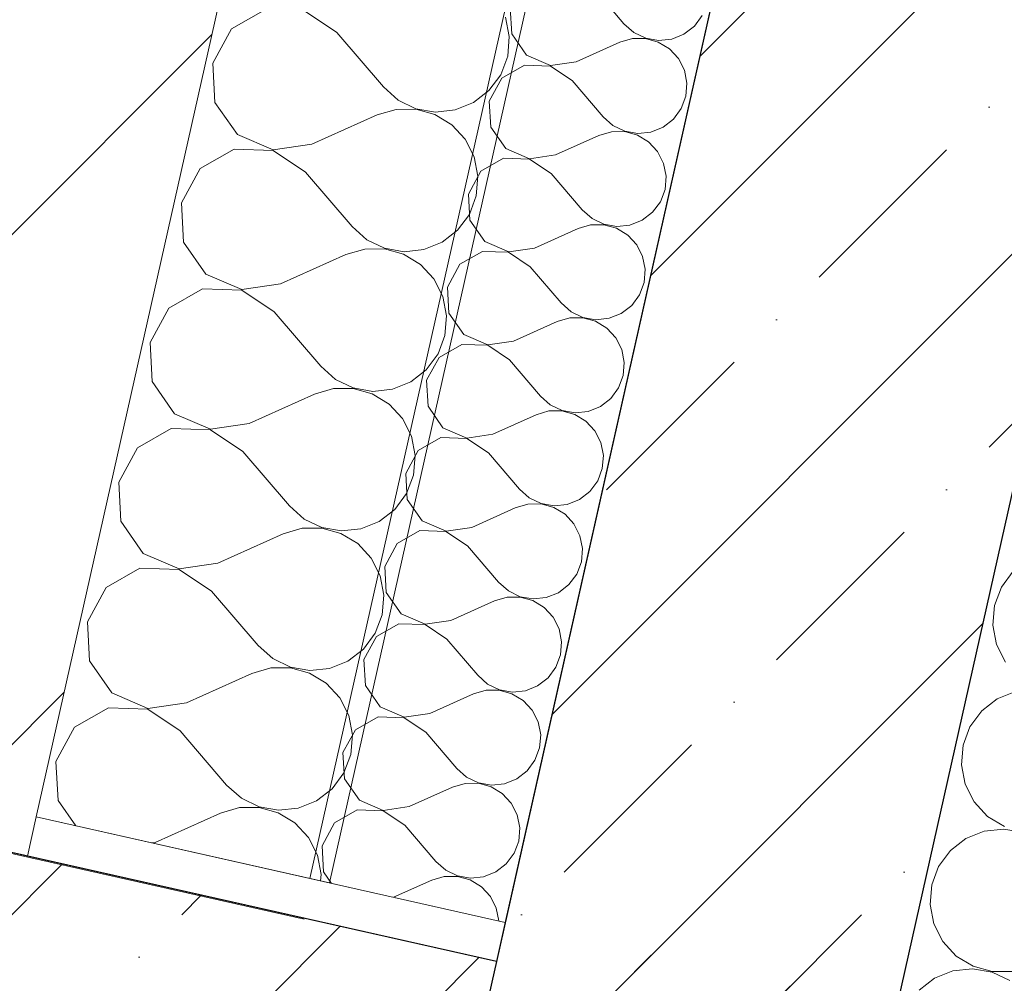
# Model space of a CAD drawing. Header units: millimetres. Extents: x -7218036 to -6523761, y 6117771 to 6337028.
# Tile 87 of 223: x -7146537 to -7146046, y 6128070 to 6128551. Entities that reach past the tile are written whole.
import ezdxf
from ezdxf.enums import TextEntityAlignment as Align

# ---------------------------------------------------------------- set-up
doc = ezdxf.new("R2010")
doc.units = ezdxf.units.MM
doc.header["$MEASUREMENT"] = 0
doc.linetypes.add('Штрихпунктирная', pattern=[670.277762, 352.777767, -176.388884, 0, -141.111112])
for name, color, linetype in [('АР-Стены_внешние_.АР', 7, 'Continuous'), ('АР-Стены_внутренние_пилоны.АР', 7, 'Continuous'), ('АР-Чертеж-Оси_Осевые размеры.АР', 7, 'Continuous'), ('АР-Чертеж-Размеры.АР', 7, 'Continuous')]:
    doc.layers.add(name, color=color, linetype=linetype)
for name, color, linetype, lineweight in [('АР-Стены_внешние_.АР_Ном._пера__1', 7, 'Continuous', 30), ('АР-Стены_внутренние_пилоны.АР_Ном._пера__1', 7, 'Continuous', 15), ('АР-Чертеж-Оси_Осевые размеры.АР_Ном._пера__120', 7, 'Continuous', 0), ('АР-Чертеж-Размеры.АР_Ном._пера__1', 7, 'Continuous', 0)]:
    doc.layers.add(name, color=color, linetype=linetype, lineweight=lineweight)
doc.styles.add('РЎР“Р•РќР•Р\xa0Р\x98Р\xa0_РЎРўР\x98Р›Р¬_2', font='GOTHIC.TTF')
doc.dimstyles.new('СГЕНЕРИР_СТИЛЬ__2', dxfattribs={"dimtxt": 150, "dimasz": 142.5, "dimexe": 0.18, "dimexo": 0.0625, "dimgap": 0, "dimtad": 1, "dimdec": 0, "dimzin": 0, "dimdsep": 46, "dimtxsty": 'РЎР“Р•РќР•Р\xa0Р\x98Р\xa0_РЎРўР\x98Р›Р¬_2', "dimblk": 'ARROWHEAD_6', "dimblk1": 'ARROWHEAD_6', "dimblk2": 'ARROWHEAD_6', "dimcen": 0.09, "dimse1": 1, "dimse2": 1, "dimclrd": 7, "dimclre": 7, "dimclrt": 7, "dimazin": 0, "dimtfac": 1, "dimtdec": 4, "dimtmove": 2, "dimatfit": 3, "dimfxl": 1, "dimtolj": 1, "dimtzin": 0, "dimarcsym": 0})
pattern_1 = [(45, (-6566190.34, 6562677.8), (-84.852814, 84.852814), []), (45, (-6566232.77, 6562720.22), (-84.852814, 84.852814), [90, -30, 0, -30])]
pattern_2 = [(45, (-6566190.34, 6562677.8), (-127.279217, 127.279217), [])]

# ---------------------------------------------------------------- blocks, each defined once
blk = doc.blocks.new('Стена_8_7', base_point=(-7146020.98, 6128018.44))
at = {"layer": 'АР-Стены_внешние_.АР', "linetype": 'Continuous', "lineweight": 0, "true_color": 0x000000}
h = blk.add_hatch(dxfattribs=at)
h.set_pattern_fill('БЛОКИ_БЕТОННЫЕ_ЭФФЕКТИВН_76', color=18, style=0, pattern_type=2)
h.set_pattern_definition([(45, (-6566190.34, 6562677.8), (-127.27922, 127.27922), [])])
h.paths.add_polyline_path([(-7146299.05, 6128080.89), (-7147079.72, 6128256.21), (-7147123.55, 6128061.07), (-7146342.88, 6127885.75)])
h = blk.add_hatch(dxfattribs=at)
h.set_pattern_fill('ШТУКАТУРКА__ГИПС_01_0007', color=18, style=0, pattern_type=2)
h.set_pattern_definition([(45, (-6566190.34, 6563027.8), (-111.369318, 111.369318), [0, -105, 0, -157.5]), (110, (-6565840.34, 6563027.8), (148.001588, 53.868173), [0, -77, 0, -133])])
h.paths.add_polyline_path([(-7146294.67, 6128100.4), (-7146528.86, 6128153), (-7146533.24, 6128133.48), (-7146299.05, 6128080.89)])
at = {"layer": 'АР-Стены_внешние_.АР_Ном._пера__1', "color": 7, "linetype": 'Continuous', "lineweight": 15}
for p, q in [((-7146728.38, 6128177.31), (-7146533.24, 6128133.48)), ((-7146533.24, 6128133.48), (-7146528.86, 6128153)), ((-7146299.05, 6128080.89), (-7146533.24, 6128133.48))]:
    blk.add_line(p, q, dxfattribs=at)
at = {"layer": 'АР-Стены_внешние_.АР_Ном._пера__1', "color": 7, "linetype": 'Continuous', "lineweight": 30}
for p, q in [((-7146294.67, 6128100.4), (-7146299.05, 6128080.89)), ((-7146299.05, 6128080.89), (-7146342.88, 6127885.75))]:
    blk.add_line(p, q, dxfattribs=at)
at = {"layer": 'АР-Стены_внешние_.АР_Ном._пера__1', "color": 7, "linetype": 'Continuous', "lineweight": 0, "flags": 128}
blk.add_lwpolyline([(-7146294.67, 6128100.4), (-7146528.86, 6128153)], dxfattribs=at)
blk = doc.blocks.new('Стена_56_7', base_point=(-7146320.96, 6127983.32))
at = {"layer": 'АР-Стены_внутренние_пилоны.АР', "linetype": 'Continuous', "lineweight": 0, "true_color": 0x000000}
h = blk.add_hatch(dxfattribs=at)
h.set_pattern_fill('ЖЕЛЕЗОБЕТОН__PROJECT__0007', color=18, style=0, pattern_type=2)
h.set_pattern_definition(pattern_1)
h.paths.add_polyline_path([(-7146299.05, 6128080.89), (-7147079.72, 6128256.21), (-7147123.55, 6128061.07), (-7146342.88, 6127885.75)])
h = blk.add_hatch(dxfattribs=at)
h.set_pattern_fill('ЖЕЛЕЗОБЕТОН__PROJECT__0007', color=18, style=0, pattern_type=2)
h.set_pattern_definition(pattern_1)
h.paths.add_polyline_path([(-7146342.88, 6127885.75), (-7146147.74, 6127841.92), (-7146299.05, 6128080.89)])
h = blk.add_hatch(dxfattribs=at)
h.set_pattern_fill('ЖЕЛЕЗОБЕТОН__PROJECT__0007', color=18, style=0, pattern_type=2)
h.set_pattern_definition(pattern_1)
h.paths.add_polyline_path([(-7146103.91, 6128037.06), (-7146299.05, 6128080.89), (-7146147.74, 6127841.92)])
at = {"layer": 'АР-Стены_внутренние_пилоны.АР_Ном._пера__1', "color": 7, "linetype": 'Continuous', "lineweight": 30, "flags": 128}
blk.add_lwpolyline([(-7146299.05, 6128080.89), (-7147079.72, 6128256.21)], dxfattribs=at)
blk = doc.blocks.new('Стена_112_7', base_point=(-7146630.81, 6128155.39))
at = {"layer": 'АР-Стены_внешние_.АР', "linetype": 'Continuous', "lineweight": 0, "true_color": 0x000000}
h = blk.add_hatch(dxfattribs=at)
h.set_pattern_fill('БЛОКИ_БЕТОННЫЕ_ЭФФЕКТИВН_7E', color=18, style=0, pattern_type=2)
h.set_pattern_definition(pattern_2)
h.paths.add_polyline_path([(-7146472.03, 6129318.68), (-7146723.99, 6128196.82), (-7146528.86, 6128153), (-7146276.89, 6129274.85)])
h = blk.add_hatch(dxfattribs=at)
h.set_pattern_fill('БЛОКИ_БЕТОННЫЕ_ЭФФЕКТИВН_7E', color=18, style=0, pattern_type=2)
h.set_pattern_definition(pattern_2)
h.paths.add_polyline_path([(-7146528.86, 6128153), (-7146723.99, 6128196.82), (-7146728.38, 6128177.31), (-7146533.24, 6128133.48)])
at = {"layer": 'АР-Стены_внешние_.АР_Ном._пера__1', "color": 7, "linetype": 'Continuous', "lineweight": 15}
for p, q in [((-7146728.38, 6128177.31), (-7146533.24, 6128133.48)), ((-7146533.24, 6128133.48), (-7146528.86, 6128153))]:
    blk.add_line(p, q, dxfattribs=at)
at = {"layer": 'АР-Стены_внешние_.АР_Ном._пера__1', "color": 7, "linetype": 'Continuous', "lineweight": 15, "flags": 128}
blk.add_lwpolyline([(-7146528.86, 6128153), (-7146325.1, 6129060.2)], dxfattribs=at)
blk = doc.blocks.new('*X275', base_point=(-6566190.34, 6562677.79))
at = {"layer": 'АР-Стены_внешние_.АР_Ном._пера__1', "color": 7, "linetype": 'Continuous', "lineweight": 0}
for p, q in [((-7146041.2, 6128275.64), (-7146047.06, 6128267.71)), ((-7146047.06, 6128267.71), (-7146050.52, 6128258.49)), ((-7146050.52, 6128258.49), (-7146051.33, 6128248.67)), ((-7146051.33, 6128248.67), (-7146049.43, 6128239)), ((-7146049.43, 6128239), (-7146044.96, 6128230.22)), ((-7146039.91, 6128215.64), (-7146049.06, 6128211.97)), ((-7146049.06, 6128211.97), (-7146056.86, 6128205.95)), ((-7146056.86, 6128205.95), (-7146062.71, 6128198.02)), ((-7146062.71, 6128198.02), (-7146066.17, 6128188.8)), ((-7146066.17, 6128188.8), (-7146066.99, 6128178.98)), ((-7146066.99, 6128178.98), (-7146065.08, 6128169.31)), ((-7146065.08, 6128169.31), (-7146060.61, 6128160.53)), ((-7146060.61, 6128160.53), (-7146053.91, 6128153.3)), ((-7146053.91, 6128153.3), (-7146045.49, 6128148.19)), ((-7146055.56, 6128145.95), (-7146064.71, 6128142.28)), ((-7146045.76, 6128146.97), (-7146055.56, 6128145.95)), ((-7146036.06, 6128145.28), (-7146045.76, 6128146.97)), ((-7146064.71, 6128142.28), (-7146072.51, 6128136.26)), ((-7146072.51, 6128136.26), (-7146078.36, 6128128.33)), ((-7146078.36, 6128128.33), (-7146081.83, 6128119.11)), ((-7146081.83, 6128119.11), (-7146082.64, 6128109.29)), ((-7146082.64, 6128109.29), (-7146080.74, 6128099.62)), ((-7146080.74, 6128099.62), (-7146076.27, 6128090.84)), ((-7146076.27, 6128090.84), (-7146069.56, 6128083.61)), ((-7146069.56, 6128083.61), (-7146061.14, 6128078.49)), ((-7146071.22, 6128076.25), (-7146080.36, 6128072.59)), ((-7146061.42, 6128077.28), (-7146071.22, 6128076.25)), ((-7146051.71, 6128075.59), (-7146061.42, 6128077.28)), ((-7146061.14, 6128078.49), (-7146051.65, 6128075.87)), ((-7146042.83, 6128071.31), (-7146051.71, 6128075.59)), ((-7146051.65, 6128075.87), (-7146041.79, 6128075.94)), ((-7146080.36, 6128072.59), (-7146088.16, 6128066.56))]:
    blk.add_line(p, q, dxfattribs=at)
blk = doc.blocks.new('Стена_117_7', base_point=(-7145790.93, 6129042.72))
at = {"layer": 'АР-Стены_внешние_.АР_Ном._пера__1', "color": 7, "linetype": 'Continuous', "lineweight": 0, "flags": 128}
blk.add_lwpolyline([(-7145928.65, 6128817.42), (-7146099.53, 6128056.58)], dxfattribs=at)
at = {"layer": 'АР-Стены_внешние_.АР', "color": 7, "lineweight": 0}
blk.add_blockref('*X275', (-6566190.34, 6562677.79), dxfattribs=at)
blk = doc.blocks.new('Стена_131_7', base_point=(-7146320.96, 6127983.32))
at = {"layer": 'АР-Стены_внешние_.АР', "linetype": 'Continuous', "lineweight": 0, "true_color": 0x000000}
h = blk.add_hatch(dxfattribs=at)
h.set_pattern_fill('ЖЕЛЕЗОБЕТОН__PROJECT__0007', color=18, style=0, pattern_type=2)
h.set_pattern_definition(pattern_1)
h.paths.add_polyline_path([(-7146299.05, 6128080.89), (-7146103.91, 6128037.06), (-7145851.96, 6129158.92), (-7146047.1, 6129202.75)])
h = blk.add_hatch(dxfattribs=at)
h.set_pattern_fill('ЖЕЛЕЗОБЕТОН__PROJECT__0007', color=18, style=0, pattern_type=2)
h.set_pattern_definition(pattern_1)
h.paths.add_polyline_path([(-7146099.53, 6128056.58), (-7146294.67, 6128100.4), (-7146299.05, 6128080.89), (-7146103.91, 6128037.06)])
h = blk.add_hatch(dxfattribs=at)
h.set_pattern_fill('ЖЕЛЕЗОБЕТОН__PROJECT__0007', color=18, style=0, pattern_type=2)
h.set_pattern_definition(pattern_1)
h.paths.add_polyline_path([(-7146103.91, 6128037.06), (-7146299.05, 6128080.89), (-7146342.88, 6127885.75), (-7146147.74, 6127841.92)])
at = {"layer": 'АР-Стены_внешние_.АР_Ном._пера__1', "color": 7, "linetype": 'Continuous', "lineweight": 30}
for p, q in [((-7146294.67, 6128100.4), (-7146299.05, 6128080.89)), ((-7146299.05, 6128080.89), (-7146342.88, 6127885.75))]:
    blk.add_line(p, q, dxfattribs=at)
at = {"layer": 'АР-Стены_внешние_.АР_Ном._пера__1', "color": 7, "linetype": 'Continuous', "lineweight": 30, "flags": 128}
for points in [[(-7146047.1, 6129202.75), (-7146299.05, 6128080.89)], [(-7146103.91, 6128037.06), (-7145851.96, 6129158.92)]]:
    blk.add_lwpolyline(points, dxfattribs=at)
blk = doc.blocks.new('*X303', base_point=(-6566190.34, 6562677.79))
at = {"layer": 'АР-Стены_внешние_.АР_Ном._пера__1', "color": 7, "linetype": 'Continuous', "lineweight": 0}
for p, q in [((-7146414.45, 6128555.99), (-7146431.39, 6128546.3)), ((-7146378.7, 6128544.5), (-7146394.94, 6128555.32)), ((-7146292.69, 6128542.51), (-7146294.59, 6128552.18)), ((-7146431.39, 6128546.3), (-7146440.71, 6128529.15)), ((-7146378.7, 6128544.5), (-7146355.52, 6128517.33)), ((-7146293.5, 6128532.69), (-7146292.69, 6128542.51)), ((-7146296.97, 6128523.46), (-7146293.5, 6128532.69)), ((-7146440.71, 6128529.15), (-7146439.62, 6128509.66)), ((-7146302.82, 6128515.54), (-7146296.97, 6128523.46)), ((-7146355.52, 6128517.33), (-7146348.15, 6128510.79)), ((-7146310.62, 6128509.51), (-7146302.82, 6128515.54)), ((-7146439.62, 6128509.66), (-7146428.45, 6128493.65)), ((-7146348.15, 6128510.79), (-7146339.27, 6128506.51)), ((-7146319.77, 6128505.85), (-7146310.62, 6128509.51)), ((-7146391.22, 6128488.75), (-7146358.65, 6128503.39)), ((-7146349.19, 6128506.16), (-7146358.65, 6128503.39)), ((-7146339.34, 6128506.23), (-7146349.19, 6128506.16)), ((-7146329.84, 6128503.61), (-7146339.34, 6128506.23)), ((-7146339.27, 6128506.51), (-7146329.57, 6128504.82)), ((-7146321.42, 6128498.49), (-7146329.84, 6128503.61)), ((-7146329.57, 6128504.82), (-7146319.77, 6128505.85)), ((-7146314.72, 6128491.26), (-7146321.42, 6128498.49)), ((-7146428.45, 6128493.65), (-7146410.53, 6128485.91)), ((-7146410.53, 6128485.91), (-7146391.22, 6128488.75)), ((-7146310.24, 6128482.48), (-7146314.72, 6128491.26)), ((-7146430.1, 6128486.29), (-7146447.05, 6128476.6)), ((-7146410.6, 6128485.63), (-7146430.1, 6128486.29)), ((-7146394.35, 6128474.81), (-7146410.6, 6128485.63)), ((-7146308.34, 6128472.81), (-7146310.24, 6128482.48)), ((-7146447.05, 6128476.6), (-7146456.37, 6128459.45)), ((-7146394.35, 6128474.81), (-7146371.17, 6128447.64)), ((-7146309.16, 6128462.99), (-7146308.34, 6128472.81)), ((-7146312.62, 6128453.77), (-7146309.16, 6128462.99)), ((-7146456.37, 6128459.45), (-7146455.28, 6128439.96)), ((-7146318.47, 6128445.84), (-7146312.62, 6128453.77)), ((-7146371.17, 6128447.64), (-7146363.8, 6128441.1)), ((-7146326.27, 6128439.82), (-7146318.47, 6128445.84)), ((-7146455.28, 6128439.96), (-7146444.1, 6128423.96)), ((-7146363.8, 6128441.1), (-7146354.93, 6128436.82)), ((-7146335.42, 6128436.15), (-7146326.27, 6128439.82)), ((-7146406.87, 6128419.05), (-7146374.3, 6128433.7)), ((-7146364.84, 6128436.46), (-7146374.3, 6128433.7)), ((-7146354.99, 6128436.54), (-7146364.84, 6128436.46)), ((-7146345.49, 6128433.91), (-7146354.99, 6128436.54)), ((-7146354.93, 6128436.82), (-7146345.22, 6128435.13)), ((-7146337.07, 6128428.8), (-7146345.49, 6128433.91)), ((-7146345.22, 6128435.13), (-7146335.42, 6128436.15)), ((-7146330.37, 6128421.57), (-7146337.07, 6128428.8)), ((-7146444.1, 6128423.96), (-7146426.19, 6128416.22)), ((-7146426.19, 6128416.22), (-7146406.87, 6128419.05)), ((-7146325.9, 6128412.79), (-7146330.37, 6128421.57)), ((-7146445.76, 6128416.6), (-7146462.7, 6128406.91)), ((-7146426.25, 6128415.94), (-7146445.76, 6128416.6)), ((-7146410, 6128405.12), (-7146426.25, 6128415.94)), ((-7146324, 6128403.12), (-7146325.9, 6128412.79)), ((-7146462.7, 6128406.91), (-7146472.02, 6128389.76)), ((-7146410, 6128405.12), (-7146386.82, 6128377.95)), ((-7146324.81, 6128393.3), (-7146324, 6128403.12)), ((-7146472.02, 6128389.76), (-7146470.93, 6128370.27)), ((-7146328.27, 6128384.08), (-7146324.81, 6128393.3)), ((-7146334.13, 6128376.15), (-7146328.27, 6128384.08)), ((-7146386.82, 6128377.95), (-7146379.45, 6128371.4)), ((-7146341.92, 6128370.13), (-7146334.13, 6128376.15)), ((-7146470.93, 6128370.27), (-7146459.76, 6128354.27)), ((-7146379.45, 6128371.4), (-7146370.58, 6128367.13)), ((-7146351.07, 6128366.46), (-7146341.92, 6128370.13)), ((-7146380.49, 6128366.77), (-7146389.95, 6128364.01)), ((-7146370.64, 6128366.84), (-7146380.49, 6128366.77)), ((-7146361.14, 6128364.22), (-7146370.64, 6128366.84)), ((-7146370.58, 6128367.13), (-7146360.87, 6128365.43)), ((-7146360.87, 6128365.43), (-7146351.07, 6128366.46)), ((-7146422.53, 6128349.36), (-7146389.95, 6128364.01)), ((-7146352.72, 6128359.1), (-7146361.14, 6128364.22)), ((-7146346.02, 6128351.88), (-7146352.72, 6128359.1)), ((-7146459.76, 6128354.27), (-7146441.84, 6128346.53)), ((-7146341.55, 6128343.1), (-7146346.02, 6128351.88)), ((-7146461.41, 6128346.91), (-7146478.35, 6128337.22)), ((-7146441.9, 6128346.24), (-7146461.41, 6128346.91)), ((-7146425.66, 6128335.42), (-7146441.9, 6128346.24)), ((-7146441.84, 6128346.53), (-7146422.53, 6128349.36)), ((-7146339.65, 6128333.43), (-7146341.55, 6128343.1)), ((-7146478.35, 6128337.22), (-7146487.67, 6128320.07)), ((-7146425.66, 6128335.42), (-7146402.48, 6128308.25)), ((-7146340.46, 6128323.61), (-7146339.65, 6128333.43)), ((-7146343.93, 6128314.38), (-7146340.46, 6128323.61)), ((-7146487.67, 6128320.07), (-7146486.58, 6128300.58)), ((-7146349.78, 6128306.46), (-7146343.93, 6128314.38)), ((-7146402.48, 6128308.25), (-7146395.11, 6128301.71)), ((-7146357.58, 6128300.43), (-7146349.78, 6128306.46)), ((-7146486.58, 6128300.58), (-7146475.41, 6128284.57)), ((-7146395.11, 6128301.71), (-7146386.23, 6128297.43)), ((-7146396.15, 6128297.08), (-7146405.61, 6128294.32)), ((-7146386.29, 6128297.15), (-7146396.15, 6128297.08)), ((-7146376.8, 6128294.53), (-7146386.29, 6128297.15)), ((-7146386.23, 6128297.43), (-7146376.52, 6128295.74)), ((-7146376.52, 6128295.74), (-7146366.72, 6128296.77)), ((-7146366.72, 6128296.77), (-7146357.58, 6128300.43)), ((-7146438.18, 6128279.67), (-7146405.61, 6128294.32)), ((-7146368.38, 6128289.41), (-7146376.8, 6128294.53)), ((-7146361.67, 6128282.19), (-7146368.38, 6128289.41)), ((-7146475.41, 6128284.57), (-7146457.49, 6128276.83)), ((-7146357.2, 6128273.41), (-7146361.67, 6128282.19)), ((-7146477.06, 6128277.22), (-7146494.01, 6128267.53)), ((-7146457.55, 6128276.55), (-7146477.06, 6128277.22)), ((-7146441.31, 6128265.73), (-7146457.55, 6128276.55)), ((-7146457.49, 6128276.83), (-7146438.18, 6128279.67)), ((-7146355.3, 6128263.74), (-7146357.2, 6128273.41)), ((-7146494.01, 6128267.53), (-7146503.32, 6128250.38)), ((-7146441.31, 6128265.73), (-7146418.13, 6128238.56)), ((-7146356.11, 6128253.92), (-7146355.3, 6128263.74)), ((-7146359.58, 6128244.69), (-7146356.11, 6128253.92)), ((-7146503.32, 6128250.38), (-7146502.23, 6128230.89)), ((-7146365.43, 6128236.77), (-7146359.58, 6128244.69)), ((-7146418.13, 6128238.56), (-7146410.76, 6128232.02)), ((-7146373.23, 6128230.74), (-7146365.43, 6128236.77)), ((-7146410.76, 6128232.02), (-7146401.88, 6128227.74)), ((-7146502.23, 6128230.89), (-7146491.06, 6128214.88)), ((-7146411.8, 6128227.39), (-7146421.26, 6128224.62)), ((-7146401.95, 6128227.46), (-7146411.8, 6128227.39)), ((-7146392.45, 6128224.84), (-7146401.95, 6128227.46)), ((-7146401.88, 6128227.74), (-7146392.18, 6128226.05)), ((-7146392.18, 6128226.05), (-7146382.38, 6128227.08)), ((-7146382.38, 6128227.08), (-7146373.23, 6128230.74)), ((-7146453.83, 6128209.98), (-7146421.26, 6128224.62)), ((-7146384.03, 6128219.72), (-7146392.45, 6128224.84)), ((-7146377.33, 6128212.49), (-7146384.03, 6128219.72)), ((-7146491.06, 6128214.88), (-7146473.14, 6128207.14)), ((-7146372.86, 6128203.71), (-7146377.33, 6128212.49)), ((-7146492.71, 6128207.52), (-7146509.66, 6128197.83)), ((-7146473.21, 6128206.86), (-7146492.71, 6128207.52)), ((-7146473.14, 6128207.14), (-7146453.83, 6128209.98)), ((-7146456.96, 6128196.04), (-7146473.21, 6128206.86)), ((-7146370.95, 6128194.04), (-7146372.86, 6128203.71)), ((-7146509.66, 6128197.83), (-7146518.98, 6128180.68)), ((-7146456.96, 6128196.04), (-7146433.78, 6128168.87)), ((-7146371.77, 6128184.22), (-7146370.95, 6128194.04)), ((-7146375.23, 6128175), (-7146371.77, 6128184.22)), ((-7146518.98, 6128180.68), (-7146517.89, 6128161.19)), ((-7146381.08, 6128167.07), (-7146375.23, 6128175)), ((-7146433.78, 6128168.87), (-7146426.41, 6128162.33)), ((-7146388.88, 6128161.05), (-7146381.08, 6128167.07)), ((-7146517.89, 6128161.19), (-7146509.06, 6128148.55)), ((-7146426.41, 6128162.33), (-7146417.54, 6128158.05)), ((-7146417.54, 6128158.05), (-7146407.83, 6128156.36)), ((-7146398.03, 6128157.38), (-7146388.88, 6128161.05)), ((-7146469.48, 6128140.28), (-7146436.91, 6128154.93)), ((-7146427.45, 6128157.69), (-7146436.91, 6128154.93)), ((-7146417.6, 6128157.77), (-7146427.45, 6128157.69)), ((-7146408.1, 6128155.14), (-7146417.6, 6128157.77)), ((-7146399.68, 6128150.03), (-7146408.1, 6128155.14)), ((-7146407.83, 6128156.36), (-7146398.03, 6128157.38)), ((-7146392.98, 6128142.8), (-7146399.68, 6128150.03)), ((-7146471.15, 6128140.04), (-7146469.48, 6128140.28)), ((-7146388.51, 6128134.02), (-7146392.98, 6128142.8)), ((-7146386.61, 6128124.35), (-7146388.51, 6128134.02)), ((-7146386.87, 6128121.11), (-7146386.61, 6128124.35))]:
    blk.add_line(p, q, dxfattribs=at)
blk = doc.blocks.new('Стена_132_7', base_point=(-7146382.5, 6128120.13))
at = {"layer": 'АР-Стены_внешние_.АР_Ном._пера__1', "color": 7, "linetype": 'Continuous', "lineweight": 0, "flags": 128}
for points in [[(-7146325.1, 6129060.2), (-7146528.85, 6128153)], [(-7146382.5, 6128120.13), (-7146178.75, 6129027.33)], [(-7146528.85, 6128153), (-7146382.5, 6128120.13)]]:
    blk.add_lwpolyline(points, dxfattribs=at)
at = {"layer": 'АР-Стены_внешние_.АР', "color": 7, "lineweight": 0}
blk.add_blockref('*X303', (-6566190.34, 6562677.79), dxfattribs=at)
blk = doc.blocks.new('*X305', base_point=(-6566190.34, 6562677.79))
at = {"layer": 'АР-Стены_внешние_.АР_Ном._пера__1', "color": 7, "linetype": 'Continuous', "lineweight": 0}
for p, q in [((-7146250.88, 6128567.04), (-7146235.43, 6128548.93)), ((-7146292.23, 6128556.8), (-7146291.5, 6128543.81)), ((-7146200.3, 6128547.73), (-7146196.4, 6128553.01)), ((-7146235.43, 6128548.93), (-7146230.52, 6128544.57)), ((-7146205.5, 6128543.71), (-7146200.3, 6128547.73)), ((-7146291.5, 6128543.81), (-7146284.05, 6128533.14)), ((-7146231.21, 6128541.48), (-7146237.52, 6128539.63)), ((-7146224.64, 6128541.52), (-7146231.21, 6128541.48)), ((-7146230.52, 6128544.57), (-7146224.6, 6128541.71)), ((-7146218.31, 6128539.78), (-7146224.64, 6128541.52)), ((-7146224.6, 6128541.71), (-7146218.13, 6128540.59)), ((-7146211.59, 6128541.27), (-7146205.5, 6128543.71)), ((-7146259.23, 6128529.87), (-7146237.52, 6128539.63)), ((-7146212.7, 6128536.36), (-7146218.31, 6128539.78)), ((-7146218.13, 6128540.59), (-7146211.59, 6128541.27)), ((-7146284.05, 6128533.14), (-7146272.11, 6128527.98)), ((-7146208.23, 6128531.55), (-7146212.7, 6128536.36)), ((-7146205.25, 6128525.69), (-7146208.23, 6128531.55)), ((-7146285.15, 6128528.24), (-7146296.45, 6128521.77)), ((-7146272.15, 6128527.79), (-7146285.15, 6128528.24)), ((-7146261.32, 6128520.58), (-7146272.15, 6128527.79)), ((-7146272.11, 6128527.98), (-7146259.23, 6128529.87)), ((-7146296.45, 6128521.77), (-7146302.66, 6128510.34)), ((-7146203.98, 6128519.25), (-7146205.25, 6128525.69)), ((-7146261.32, 6128520.58), (-7146245.86, 6128502.47)), ((-7146204.52, 6128512.7), (-7146203.98, 6128519.25)), ((-7146206.83, 6128506.55), (-7146204.52, 6128512.7)), ((-7146302.66, 6128510.34), (-7146301.94, 6128497.35)), ((-7146245.86, 6128502.47), (-7146240.95, 6128498.1)), ((-7146210.73, 6128501.27), (-7146206.83, 6128506.55)), ((-7146301.94, 6128497.35), (-7146294.49, 6128486.68)), ((-7146240.95, 6128498.1), (-7146235.03, 6128495.25)), ((-7146222.03, 6128494.81), (-7146215.93, 6128497.25)), ((-7146215.93, 6128497.25), (-7146210.73, 6128501.27)), ((-7146269.67, 6128483.41), (-7146247.95, 6128493.17)), ((-7146241.65, 6128495.01), (-7146247.95, 6128493.17)), ((-7146235.08, 6128495.06), (-7146241.65, 6128495.01)), ((-7146228.74, 6128493.31), (-7146235.08, 6128495.06)), ((-7146235.03, 6128495.25), (-7146228.56, 6128494.12)), ((-7146223.13, 6128489.9), (-7146228.74, 6128493.31)), ((-7146228.56, 6128494.12), (-7146222.03, 6128494.81)), ((-7146218.66, 6128485.09), (-7146223.13, 6128489.9)), ((-7146294.49, 6128486.68), (-7146282.54, 6128481.52)), ((-7146282.54, 6128481.52), (-7146269.67, 6128483.41)), ((-7146215.68, 6128479.23), (-7146218.66, 6128485.09)), ((-7146295.59, 6128481.77), (-7146306.88, 6128475.31)), ((-7146282.58, 6128481.33), (-7146295.59, 6128481.77)), ((-7146271.75, 6128474.12), (-7146282.58, 6128481.33)), ((-7146214.41, 6128472.79), (-7146215.68, 6128479.23)), ((-7146306.88, 6128475.31), (-7146313.1, 6128463.88)), ((-7146271.75, 6128474.12), (-7146256.3, 6128456)), ((-7146214.96, 6128466.24), (-7146214.41, 6128472.79)), ((-7146313.1, 6128463.88), (-7146312.37, 6128450.89)), ((-7146217.27, 6128460.09), (-7146214.96, 6128466.24)), ((-7146221.17, 6128454.81), (-7146217.27, 6128460.09)), ((-7146256.3, 6128456), (-7146251.39, 6128451.64)), ((-7146226.37, 6128450.79), (-7146221.17, 6128454.81)), ((-7146312.37, 6128450.89), (-7146304.92, 6128440.22)), ((-7146252.08, 6128448.55), (-7146258.39, 6128446.71)), ((-7146245.51, 6128448.6), (-7146252.08, 6128448.55)), ((-7146251.39, 6128451.64), (-7146245.47, 6128448.79)), ((-7146239.18, 6128446.85), (-7146245.51, 6128448.6)), ((-7146245.47, 6128448.79), (-7146239, 6128447.66)), ((-7146239, 6128447.66), (-7146232.46, 6128448.35)), ((-7146232.46, 6128448.35), (-7146226.37, 6128450.79)), ((-7146280.1, 6128436.95), (-7146258.39, 6128446.71)), ((-7146233.57, 6128443.44), (-7146239.18, 6128446.85)), ((-7146229.1, 6128438.62), (-7146233.57, 6128443.44)), ((-7146304.92, 6128440.22), (-7146292.98, 6128435.06)), ((-7146226.12, 6128432.77), (-7146229.1, 6128438.62)), ((-7146306.02, 6128435.31), (-7146317.32, 6128428.85)), ((-7146293.02, 6128434.87), (-7146306.02, 6128435.31)), ((-7146282.19, 6128427.65), (-7146293.02, 6128434.87)), ((-7146292.98, 6128435.06), (-7146280.1, 6128436.95)), ((-7146317.32, 6128428.85), (-7146323.53, 6128417.42)), ((-7146224.85, 6128426.33), (-7146226.12, 6128432.77)), ((-7146282.19, 6128427.65), (-7146266.73, 6128409.54)), ((-7146225.39, 6128419.78), (-7146224.85, 6128426.33)), ((-7146227.7, 6128413.63), (-7146225.39, 6128419.78)), ((-7146323.53, 6128417.42), (-7146322.81, 6128404.43)), ((-7146231.6, 6128408.34), (-7146227.7, 6128413.63)), ((-7146266.73, 6128409.54), (-7146261.82, 6128405.18)), ((-7146322.81, 6128404.43), (-7146315.36, 6128393.76)), ((-7146261.82, 6128405.18), (-7146255.9, 6128402.33)), ((-7146242.9, 6128401.88), (-7146236.8, 6128404.33)), ((-7146236.8, 6128404.33), (-7146231.6, 6128408.34)), ((-7146290.54, 6128390.49), (-7146268.82, 6128400.25)), ((-7146262.52, 6128402.09), (-7146268.82, 6128400.25)), ((-7146255.95, 6128402.14), (-7146262.52, 6128402.09)), ((-7146249.61, 6128400.39), (-7146255.95, 6128402.14)), ((-7146255.9, 6128402.33), (-7146249.43, 6128401.2)), ((-7146244, 6128396.98), (-7146249.61, 6128400.39)), ((-7146249.43, 6128401.2), (-7146242.9, 6128401.88)), ((-7146239.53, 6128392.16), (-7146244, 6128396.98)), ((-7146315.36, 6128393.76), (-7146303.41, 6128388.59)), ((-7146303.41, 6128388.59), (-7146290.54, 6128390.49)), ((-7146236.55, 6128386.31), (-7146239.53, 6128392.16)), ((-7146316.46, 6128388.85), (-7146327.75, 6128382.39)), ((-7146303.45, 6128388.41), (-7146316.46, 6128388.85)), ((-7146292.62, 6128381.19), (-7146303.45, 6128388.41)), ((-7146235.28, 6128379.86), (-7146236.55, 6128386.31)), ((-7146327.75, 6128382.39), (-7146333.97, 6128370.96)), ((-7146292.62, 6128381.19), (-7146277.17, 6128363.08)), ((-7146235.83, 6128373.32), (-7146235.28, 6128379.86)), ((-7146333.97, 6128370.96), (-7146333.24, 6128357.96)), ((-7146238.14, 6128367.17), (-7146235.83, 6128373.32)), ((-7146242.04, 6128361.88), (-7146238.14, 6128367.17)), ((-7146277.17, 6128363.08), (-7146272.26, 6128358.72)), ((-7146247.24, 6128357.87), (-7146242.04, 6128361.88)), ((-7146333.24, 6128357.96), (-7146325.79, 6128347.29)), ((-7146272.95, 6128355.63), (-7146279.26, 6128353.79)), ((-7146266.38, 6128355.68), (-7146272.95, 6128355.63)), ((-7146272.26, 6128358.72), (-7146266.34, 6128355.87)), ((-7146260.05, 6128353.93), (-7146266.38, 6128355.68)), ((-7146266.34, 6128355.87), (-7146259.87, 6128354.74)), ((-7146259.87, 6128354.74), (-7146253.33, 6128355.42)), ((-7146253.33, 6128355.42), (-7146247.24, 6128357.87)), ((-7146300.97, 6128344.02), (-7146279.26, 6128353.79)), ((-7146254.44, 6128350.52), (-7146260.05, 6128353.93)), ((-7146249.97, 6128345.7), (-7146254.44, 6128350.52)), ((-7146325.79, 6128347.29), (-7146313.85, 6128342.13)), ((-7146246.99, 6128339.85), (-7146249.97, 6128345.7)), ((-7146326.89, 6128342.39), (-7146338.19, 6128335.93)), ((-7146313.89, 6128341.95), (-7146326.89, 6128342.39)), ((-7146303.06, 6128334.73), (-7146313.89, 6128341.95)), ((-7146313.85, 6128342.13), (-7146300.97, 6128344.02)), ((-7146245.72, 6128333.4), (-7146246.99, 6128339.85)), ((-7146338.19, 6128335.93), (-7146344.4, 6128324.49)), ((-7146303.06, 6128334.73), (-7146287.6, 6128316.62)), ((-7146246.26, 6128326.86), (-7146245.72, 6128333.4)), ((-7146248.57, 6128320.71), (-7146246.26, 6128326.86)), ((-7146344.4, 6128324.49), (-7146343.68, 6128311.5)), ((-7146252.47, 6128315.42), (-7146248.57, 6128320.71)), ((-7146287.6, 6128316.62), (-7146282.69, 6128312.26)), ((-7146257.67, 6128311.4), (-7146252.47, 6128315.42)), ((-7146343.68, 6128311.5), (-7146336.23, 6128300.83)), ((-7146282.69, 6128312.26), (-7146276.77, 6128309.4)), ((-7146263.77, 6128308.96), (-7146257.67, 6128311.4)), ((-7146311.41, 6128297.56), (-7146289.69, 6128307.33)), ((-7146283.39, 6128309.17), (-7146289.69, 6128307.33)), ((-7146276.82, 6128309.22), (-7146283.39, 6128309.17)), ((-7146270.48, 6128307.47), (-7146276.82, 6128309.22)), ((-7146276.77, 6128309.4), (-7146270.3, 6128308.28)), ((-7146264.87, 6128304.06), (-7146270.48, 6128307.47)), ((-7146270.3, 6128308.28), (-7146263.77, 6128308.96)), ((-7146336.23, 6128300.83), (-7146324.28, 6128295.67)), ((-7146260.4, 6128299.24), (-7146264.87, 6128304.06)), ((-7146337.33, 6128295.93), (-7146348.62, 6128289.47)), ((-7146324.32, 6128295.48), (-7146337.33, 6128295.93)), ((-7146324.28, 6128295.67), (-7146311.41, 6128297.56)), ((-7146257.42, 6128293.39), (-7146260.4, 6128299.24)), ((-7146313.49, 6128288.27), (-7146324.32, 6128295.48)), ((-7146256.15, 6128286.94), (-7146257.42, 6128293.39)), ((-7146348.62, 6128289.47), (-7146354.84, 6128278.03)), ((-7146313.49, 6128288.27), (-7146298.04, 6128270.16)), ((-7146256.7, 6128280.39), (-7146256.15, 6128286.94)), ((-7146354.84, 6128278.03), (-7146354.11, 6128265.04)), ((-7146259.01, 6128274.24), (-7146256.7, 6128280.39)), ((-7146262.91, 6128268.96), (-7146259.01, 6128274.24)), ((-7146298.04, 6128270.16), (-7146293.13, 6128265.8)), ((-7146268.11, 6128264.94), (-7146262.91, 6128268.96)), ((-7146354.11, 6128265.04), (-7146346.66, 6128254.37)), ((-7146293.82, 6128262.71), (-7146300.13, 6128260.86)), ((-7146287.25, 6128262.75), (-7146293.82, 6128262.71)), ((-7146293.13, 6128265.8), (-7146287.21, 6128262.94)), ((-7146280.92, 6128261.01), (-7146287.25, 6128262.75)), ((-7146287.21, 6128262.94), (-7146280.74, 6128261.82)), ((-7146280.74, 6128261.82), (-7146274.2, 6128262.5)), ((-7146274.2, 6128262.5), (-7146268.11, 6128264.94)), ((-7146321.84, 6128251.1), (-7146300.13, 6128260.86)), ((-7146275.31, 6128257.59), (-7146280.92, 6128261.01)), ((-7146270.84, 6128252.78), (-7146275.31, 6128257.59)), ((-7146346.66, 6128254.37), (-7146334.72, 6128249.21)), ((-7146267.86, 6128246.92), (-7146270.84, 6128252.78)), ((-7146347.76, 6128249.47), (-7146359.06, 6128243.01)), ((-7146334.76, 6128249.02), (-7146347.76, 6128249.47)), ((-7146323.93, 6128241.81), (-7146334.76, 6128249.02)), ((-7146334.72, 6128249.21), (-7146321.84, 6128251.1)), ((-7146266.59, 6128240.48), (-7146267.86, 6128246.92)), ((-7146359.06, 6128243.01), (-7146365.27, 6128231.57)), ((-7146323.93, 6128241.81), (-7146308.47, 6128223.7)), ((-7146267.13, 6128233.93), (-7146266.59, 6128240.48)), ((-7146269.44, 6128227.78), (-7146267.13, 6128233.93)), ((-7146365.27, 6128231.57), (-7146364.55, 6128218.58)), ((-7146273.34, 6128222.5), (-7146269.44, 6128227.78)), ((-7146308.47, 6128223.7), (-7146303.56, 6128219.33)), ((-7146278.54, 6128218.48), (-7146273.34, 6128222.5)), ((-7146364.55, 6128218.58), (-7146357.1, 6128207.91)), ((-7146303.56, 6128219.33), (-7146297.64, 6128216.48)), ((-7146284.64, 6128216.04), (-7146278.54, 6128218.48)), ((-7146332.28, 6128204.64), (-7146310.56, 6128214.4)), ((-7146304.26, 6128216.24), (-7146310.56, 6128214.4)), ((-7146297.69, 6128216.29), (-7146304.26, 6128216.24)), ((-7146291.35, 6128214.54), (-7146297.69, 6128216.29)), ((-7146297.64, 6128216.48), (-7146291.17, 6128215.35)), ((-7146285.74, 6128211.13), (-7146291.35, 6128214.54)), ((-7146291.17, 6128215.35), (-7146284.64, 6128216.04)), ((-7146357.1, 6128207.91), (-7146345.15, 6128202.75)), ((-7146281.27, 6128206.32), (-7146285.74, 6128211.13)), ((-7146358.2, 6128203), (-7146369.49, 6128196.54)), ((-7146345.19, 6128202.56), (-7146358.2, 6128203)), ((-7146334.36, 6128195.35), (-7146345.19, 6128202.56)), ((-7146345.15, 6128202.75), (-7146332.28, 6128204.64)), ((-7146278.29, 6128200.46), (-7146281.27, 6128206.32)), ((-7146277.02, 6128194.02), (-7146278.29, 6128200.46)), ((-7146369.49, 6128196.54), (-7146375.71, 6128185.11)), ((-7146334.36, 6128195.35), (-7146318.91, 6128177.23)), ((-7146277.57, 6128187.47), (-7146277.02, 6128194.02)), ((-7146279.88, 6128181.32), (-7146277.57, 6128187.47)), ((-7146375.71, 6128185.11), (-7146374.98, 6128172.12)), ((-7146283.78, 6128176.04), (-7146279.88, 6128181.32)), ((-7146318.91, 6128177.23), (-7146314, 6128172.87)), ((-7146314, 6128172.87), (-7146308.08, 6128170.02)), ((-7146288.98, 6128172.02), (-7146283.78, 6128176.04)), ((-7146374.98, 6128172.12), (-7146367.53, 6128161.45)), ((-7146342.71, 6128158.18), (-7146321, 6128167.94)), ((-7146314.69, 6128169.78), (-7146321, 6128167.94)), ((-7146308.12, 6128169.83), (-7146314.69, 6128169.78)), ((-7146301.79, 6128168.08), (-7146308.12, 6128169.83)), ((-7146308.08, 6128170.02), (-7146301.61, 6128168.89)), ((-7146296.18, 6128164.67), (-7146301.79, 6128168.08)), ((-7146301.61, 6128168.89), (-7146295.07, 6128169.58)), ((-7146295.07, 6128169.58), (-7146288.98, 6128172.02)), ((-7146291.71, 6128159.85), (-7146296.18, 6128164.67)), ((-7146367.53, 6128161.45), (-7146355.59, 6128156.29)), ((-7146355.59, 6128156.29), (-7146342.71, 6128158.18)), ((-7146288.73, 6128154), (-7146291.71, 6128159.85)), ((-7146368.63, 6128156.54), (-7146379.93, 6128150.08)), ((-7146355.63, 6128156.1), (-7146368.63, 6128156.54)), ((-7146344.8, 6128148.88), (-7146355.63, 6128156.1)), ((-7146287.46, 6128147.56), (-7146288.73, 6128154)), ((-7146379.93, 6128150.08), (-7146386.14, 6128138.65)), ((-7146344.8, 6128148.88), (-7146329.34, 6128130.77)), ((-7146288, 6128141.01), (-7146287.46, 6128147.56)), ((-7146386.14, 6128138.65), (-7146385.42, 6128125.66)), ((-7146290.31, 6128134.86), (-7146288, 6128141.01)), ((-7146294.21, 6128129.57), (-7146290.31, 6128134.86)), ((-7146329.34, 6128130.77), (-7146324.43, 6128126.41)), ((-7146299.41, 6128125.56), (-7146294.21, 6128129.57)), ((-7146385.42, 6128125.66), (-7146381.38, 6128119.88)), ((-7146324.43, 6128126.41), (-7146318.51, 6128123.56)), ((-7146318.51, 6128123.56), (-7146312.04, 6128122.43)), ((-7146305.51, 6128123.11), (-7146299.41, 6128125.56)), ((-7146350.45, 6128112.93), (-7146331.43, 6128121.48)), ((-7146325.13, 6128123.32), (-7146331.43, 6128121.48)), ((-7146318.56, 6128123.37), (-7146325.13, 6128123.32)), ((-7146312.22, 6128121.62), (-7146318.56, 6128123.37)), ((-7146306.61, 6128118.21), (-7146312.22, 6128121.62)), ((-7146312.04, 6128122.43), (-7146305.51, 6128123.11)), ((-7146302.14, 6128113.39), (-7146306.61, 6128118.21)), ((-7146299.16, 6128107.54), (-7146302.14, 6128113.39)), ((-7146297.9, 6128101.13), (-7146299.16, 6128107.54))]:
    blk.add_line(p, q, dxfattribs=at)
blk = doc.blocks.new('Стена_133_7', base_point=(-7146294.68, 6128100.41))
at = {"layer": 'АР-Стены_внешние_.АР_Ном._пера__1', "color": 7, "linetype": 'Continuous', "lineweight": 0, "flags": 128}
for points in [[(-7146188.5, 6129029.52), (-7146392.25, 6128122.32)], [(-7146294.68, 6128100.41), (-7146090.93, 6129007.61)], [(-7146392.25, 6128122.32), (-7146294.68, 6128100.41)]]:
    blk.add_lwpolyline(points, dxfattribs=at)
at = {"layer": 'АР-Стены_внешние_.АР', "color": 7, "lineweight": 0}
blk.add_blockref('*X305', (-6566190.34, 6562677.79), dxfattribs=at)
blk = doc.blocks.new('Стандартный Маркер Сетки[103]_7', base_point=(-7217047.88, 6143970.27))
at = {"layer": 'АР-Чертеж-Оси_Осевые размеры.АР_Ном._пера__120', "color": 7, "linetype": 'Штрихпунктирная', "lineweight": 0}
blk.add_line((-7216072.19, 6143751.13), (-7137130.99, 6126021.36), dxfattribs=at)
at = {"layer": 'АР-Чертеж-Оси_Осевые размеры.АР_Ном._пера__120', "color": 7, "lineweight": 0, "style": 'РЎР“Р•РќР•Р\xa0Р\x98Р\xa0_РЎРўР\x98Р›Р¬_2'}
for tag, p in [('AC_MarkerText_1_0', (-7217465.8, 6144260.91)), ('AC_MarkerText_1_1', (-7135597.52, 6125873.73))]:
    blk.add_attdef(tag, text='', height=350, rotation=347.3417, dxfattribs=at).set_placement(p, align=Align.TOP_CENTER)
blk = doc.blocks.new('Стандартный Маркер Сетки[106]_7', base_point=(-7217047.88, 6143970.27))
at = {"layer": 'АР-Чертеж-Оси_Осевые размеры.АР_Ном._пера__120', "color": 7, "linetype": 'Штрихпунктирная', "lineweight": 0}
blk.add_line((-7216072.19, 6143751.13), (-7137130.99, 6126021.36), dxfattribs=at)
at = {"layer": 'АР-Чертеж-Оси_Осевые размеры.АР_Ном._пера__120', "color": 7, "lineweight": 0, "style": 'РЎР“Р•РќР•Р\xa0Р\x98Р\xa0_РЎРўР\x98Р›Р¬_2'}
for tag, p in [('AC_MarkerText_1_0', (-7217465.8, 6144260.91)), ('AC_MarkerText_1_1', (-7135597.52, 6125873.73))]:
    blk.add_attdef(tag, text='', height=350, rotation=347.3417, dxfattribs=at).set_placement(p, align=Align.TOP_CENTER)
blk = doc.blocks.new('Стандартный Маркер Сетки[109]_7', base_point=(-7217047.88, 6143970.27))
at = {"layer": 'АР-Чертеж-Оси_Осевые размеры.АР_Ном._пера__120', "color": 7, "linetype": 'Штрихпунктирная', "lineweight": 0}
blk.add_line((-7216072.19, 6143751.13), (-7137130.99, 6126021.36), dxfattribs=at)
at = {"layer": 'АР-Чертеж-Оси_Осевые размеры.АР_Ном._пера__120', "color": 7, "lineweight": 0, "style": 'РЎР“Р•РќР•Р\xa0Р\x98Р\xa0_РЎРўР\x98Р›Р¬_2'}
for tag, p in [('AC_MarkerText_1_0', (-7217465.8, 6144260.91)), ('AC_MarkerText_1_1', (-7135597.52, 6125873.73))]:
    blk.add_attdef(tag, text='', height=350, rotation=347.3417, dxfattribs=at).set_placement(p, align=Align.TOP_CENTER)
blk = doc.blocks.new('Стандартный Маркер Сетки[112]_7', base_point=(-7217047.88, 6143970.27))
at = {"layer": 'АР-Чертеж-Оси_Осевые размеры.АР_Ном._пера__120', "color": 7, "linetype": 'Штрихпунктирная', "lineweight": 0}
blk.add_line((-7216072.19, 6143751.13), (-7137130.99, 6126021.36), dxfattribs=at)
at = {"layer": 'АР-Чертеж-Оси_Осевые размеры.АР_Ном._пера__120', "color": 7, "lineweight": 0, "style": 'РЎР“Р•РќР•Р\xa0Р\x98Р\xa0_РЎРўР\x98Р›Р¬_2'}
for tag, p in [('AC_MarkerText_1_0', (-7217465.8, 6144260.91)), ('AC_MarkerText_1_1', (-7135597.52, 6125873.73))]:
    blk.add_attdef(tag, text='', height=350, rotation=347.3417, dxfattribs=at).set_placement(p, align=Align.TOP_CENTER)
blk = doc.blocks.new('*D725', base_point=(-6566190.34, 6562677.79))
at = {"layer": 'АР-Чертеж-Размеры.АР_Ном._пера__1', "color": 7, "linetype": 'Continuous', "lineweight": 0, "transparency": 16777216}
for p, q in [((-7145610.45, 6133647.8), (-7145635.11, 6133538.03)), ((-7145578.37, 6133448.42), (-7145691.85, 6133627.65)), ((-7145772.31, 6133568.85), (-7145497.9, 6133507.22)), ((-7145635.11, 6133538.03), (-7146829.46, 6128220.48)), ((-7146886.21, 6128310.09), (-7146772.72, 6128130.86)), ((-7146966.67, 6128251.29), (-7146692.26, 6128189.66)), ((-7146829.46, 6128220.48), (-7146854.12, 6128110.71))]:
    blk.add_line(p, q, dxfattribs=at)
at = {"layer": 'АР-Чертеж-Размеры.АР_Ном._пера__1', "color": 7, "lineweight": 0, "transparency": 16777216, "insert": (-7146246.45, 6131023.44), "char_height": 150, "attachment_point": 7, "rotation": 77.3411, "style": 'РЎР“Р•РќР•Р\xa0Р\x98Р\xa0_РЎРўР\x98Р›Р¬_2'}
blk.add_mtext('\\A1;{\\pql;\\fCentury Gothic|b0|i0|c204|p0;\\W1.000000;5\xa0450}', dxfattribs=at)
blk = doc.blocks.new('ARROWHEAD_6')
at = {"color": 0, "linetype": 'Continuous', "lineweight": 0}
for p, q in [((-0.5, -0.5), (0.5, 0.5)), ((0, 0), (-1, 0))]:
    blk.add_line(p, q, dxfattribs=at)

msp = doc.modelspace()

# ---------------------------------------------------------------- block references
at = {"layer": 'АР-Стены_внешние_.АР', "color": 7, "lineweight": 0}
for name, p in [('Стена_112_7', (-7146630.808, 6128155.394)), ('Стена_131_7', (-7146320.965, 6127983.318)), ('Стена_132_7', (-7146382.501, 6128120.128)), ('Стена_133_7', (-7146294.68, 6128100.405)), ('Стена_8_7', (-7146020.979, 6128018.437)), ('Стена_117_7', (-7145790.931, 6129042.721))]:
    msp.add_blockref(name, p, dxfattribs=at)
at = {"layer": 'АР-Стены_внутренние_пилоны.АР', "color": 7, "lineweight": 0}
msp.add_blockref('Стена_56_7', (-7146320.965, 6127983.318), dxfattribs=at)
at = {"layer": 'АР-Чертеж-Оси_Осевые размеры.АР', "color": 8, "linetype": 'Continuous', "lineweight": 15}
for name in ['Стандартный Маркер Сетки[103]_7', 'Стандартный Маркер Сетки[106]_7', 'Стандартный Маркер Сетки[109]_7', 'Стандартный Маркер Сетки[112]_7']:
    msp.add_blockref(name, (-7217047.883, 6143970.265), dxfattribs=at)

# ---------------------------------------------------------------- dimensions: what is measured, and where the dimension line sits
at = {"layer": 'АР-Чертеж-Размеры.АР', "color": 7, "linetype": 'Continuous', "lineweight": 0}
dim = msp.add_linear_dim(base=(-7146829.465, 6128220.476), p1=(-7146173.782, 6133659.024), p2=(-7148127.34, 6128511.988), angle=257.34107, dimstyle='СГЕНЕРИР_СТИЛЬ__2', dxfattribs=at)
dim.commit()
dim.dimension.update_dxf_attribs({"geometry": '*D725', "text_midpoint": (-7146263.234, 6131290.93), "dimtype": 160, "text_rotation": 77.34107})

doc.saveas('drawing.dxf')
